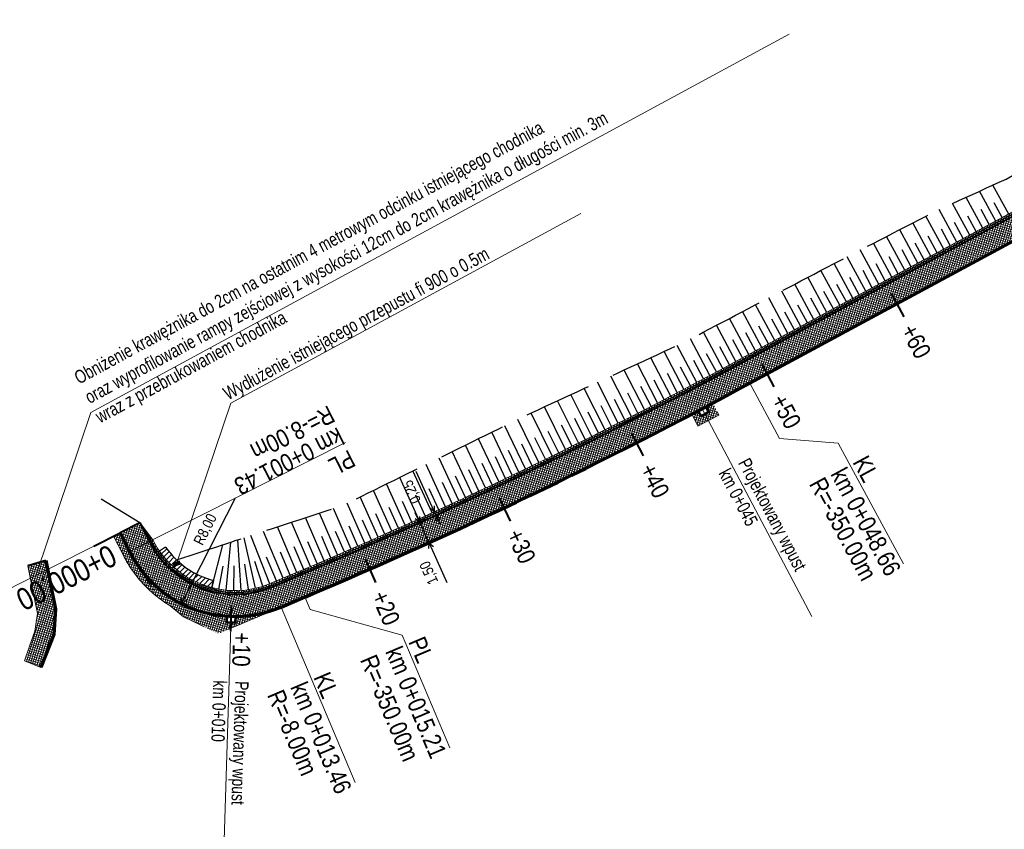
# Model space of a CAD drawing. Header units: metres. Extents: x 7437418 to 7437771, y 5556617 to 5556935.
# Tile 2 of 8: x 7437514 to 7437580, y 5556671 to 5556726. Entities that reach past the tile are written whole.
import ezdxf

# ---------------------------------------------------------------- set-up
doc = ezdxf.new("R2010")
doc.units = ezdxf.units.M
doc.header["$MEASUREMENT"] = 0
doc.linetypes.add('DGN Style 2', pattern=[4.597421, 2.758453, -1.838968])
doc.linetypes.add('DGN Style 3', pattern=[6.436389, 4.597421, -1.838968])
doc.layers.get('0').update_dxf_attribs({"color": 250})
for name, color, linetype, lineweight in [('D_balustrada', 6, 'Continuous', 30), ('D_kilometraz', 1, 'Continuous', 40), ('D_konstrukcja', 6, 'Continuous', 30), ('D_kraweznik', 7, 'Continuous', 70), ('D_kraweznik obnizony', 7, 'DGN Style 3', 70), ('D_obrzeze', 7, 'Continuous', 40), ('D_odwodnienie liniowe_wpust', 5, 'Continuous', 53), ('D_opis trasy', 7, 'Continuous', 13), ('D_opisy', 7, 'Continuous', 13), ('D_pobocze', 7, 'Continuous', 13), ('D_przepust', 7, 'DGN Style 2', 106), ('D_skarpa', 7, 'DGN Style 3', 30), ('D_skarpa-symbol', 7, 'Continuous', 30), ('D_wymiary', 7, 'Continuous', 13), ('D_zakres', 7, 'DGN Style 2', 13), ('DS_chodniki', 4, 'Continuous', 0), ('DS_nawierzchnia bitumiczna nowa', 250, 'Continuous', 0), ('DS_nawierzchnia bitumiczna odtworzenie', 252, 'Continuous', 0), ('DS_pobocze', 1, 'Continuous', 0)]:
    doc.layers.add(name, color=color, linetype=linetype, lineweight=lineweight)
doc.layers.add('DS_chodniki przebrukowanie', color=7, linetype='Continuous', lineweight=0, true_color=0x00aaaa)
doc.styles.add('ROMANS', font='arial.ttf', dxfattribs={"width": 0.8})
doc.styles.get("Standard").update_dxf_attribs({"font": 'txt.shx', "width": 0.75})
doc.styles.add('Style-Arial Narrow', font='ARIALN.TTF')
doc.dimstyles.new('1-500', dxfattribs={"dimscale": 10, "dimtxt": 0.1, "dimasz": 0.07, "dimexe": 0, "dimexo": 0, "dimgap": 0.05, "dimtad": 1, "dimdec": 1, "dimzin": 0, "dimtxsty": 'ROMANS', "dimcen": 0.1, "dimclrt": 256, "dimadec": 0, "dimazin": 0, "dimtfac": 0.666667, "dimtdec": 1, "dimtofl": 0, "dimtmove": 1, "dimatfit": 2, "dimfxl": 1, "dimtolj": 1, "dimtzin": 0, "dimarcsym": 0})

# ---------------------------------------------------------------- blocks, each defined once
blk = doc.blocks.new('TerminatorOpen')
at = {"color": 0, "linetype": 'ByBlock', "lineweight": -2}
for q in [(-1, 0.5), (-1, 0), (-1, -0.5)]:
    blk.add_line((0, 0), q, dxfattribs=at)
blk = doc.blocks.new('*D1')
at = {"layer": 'D_wymiary', "color": 0, "lineweight": -2}
blk.add_line((7437528.247, 5556693.718), (7437524.789, 5556686.905), dxfattribs=at)
at = {"layer": 'Defpoints', "color": 0}
for p in [(7437528.247, 5556693.718), (7437524.626, 5556686.584)]:
    blk.add_point(p, dxfattribs=at)
at = {"layer": 'D_wymiary', "color": 0, "lineweight": -2, "xscale": 0.36, "yscale": 0.36, "zscale": 0.36, "rotation": 243.0866268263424}
blk.add_blockref('TerminatorOpen', (7437524.626, 5556686.584), dxfattribs=at)
at = {"layer": 'D_wymiary', "insert": (7437526.277, 5556691.589), "char_height": 0.72, "attachment_point": 5, "rotation": 63.08663, "style": 'Style-Arial Narrow'}
blk.add_mtext('R8,00', dxfattribs=at)
blk = doc.blocks.new('*D3')
at = {"layer": 'D_wymiary', "color": 0, "lineweight": -2}
for p, q in [((7437540.604, 5556692.405), (7437540.455, 5556692.733)), ((7437540.919, 5556692.153), (7437540.589, 5556692.003)), ((7437540.753, 5556692.078), (7437541.374, 5556690.713)), ((7437541.54, 5556690.788), (7437541.211, 5556690.638)), ((7437541.524, 5556690.385), (7437542.601, 5556688.018))]:
    blk.add_line(p, q, dxfattribs=at)
at = {"layer": 'Defpoints', "color": 0}
for p in [(7437540.753, 5556692.078), (7437541.082, 5556692.228), (7437541.704, 5556690.863)]:
    blk.add_point(p, dxfattribs=at)
at = {"layer": 'D_wymiary', "color": 0, "lineweight": -2, "xscale": 0.36, "yscale": 0.36, "zscale": 0.36}
for p, rotation in [((7437540.753, 5556692.078), 294.4781551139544), ((7437541.374, 5556690.713), 114.4781551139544)]:
    blk.add_blockref('TerminatorOpen', p, dxfattribs=dict(at, rotation=rotation))
at = {"layer": 'D_wymiary', "insert": (7437541.425, 5556688.689), "char_height": 0.72, "attachment_point": 5, "rotation": 114.47816, "style": 'Style-Arial Narrow'}
blk.add_mtext('1,50', dxfattribs=at)
blk = doc.blocks.new('*D7')
at = {"layer": 'D_wymiary', "color": 0, "lineweight": -2}
for p, q in [((7437541.602, 5556693.136), (7437540.505, 5556695.531)), ((7437541.614, 5556692.745), (7437541.589, 5556692.734)), ((7437541.857, 5556692.581), (7437541.752, 5556692.809)), ((7437541.719, 5556692.518), (7437541.693, 5556692.506)), ((7437542.006, 5556692.254), (7437542.156, 5556691.927))]:
    blk.add_line(p, q, dxfattribs=at)
at = {"layer": 'Defpoints', "color": 0}
for p in [(7437541.778, 5556692.82), (7437541.857, 5556692.581), (7437541.882, 5556692.593)]:
    blk.add_point(p, dxfattribs=at)
at = {"layer": 'D_wymiary', "color": 0, "lineweight": -2, "xscale": 0.36, "yscale": 0.36, "zscale": 0.36}
for p, rotation in [((7437541.752, 5556692.809), 294.6227007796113), ((7437541.857, 5556692.581), 114.6227007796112)]:
    blk.add_blockref('TerminatorOpen', p, dxfattribs=dict(at, rotation=rotation))
at = {"layer": 'D_wymiary', "insert": (7437540.254, 5556694.174), "char_height": 0.72, "attachment_point": 5, "rotation": 114.6227, "style": 'Style-Arial Narrow'}
blk.add_mtext('0,25', dxfattribs=at)

msp = doc.modelspace()

# ---------------------------------------------------------------- hatches: boundary and pattern name
at = {"layer": 'D_konstrukcja'}
h = msp.add_hatch(dxfattribs=at)
h.set_pattern_fill('HATCH', color=256, style=0, pattern_type=2)
h.set_pattern_definition([(45, (7437524.75023, 5556688.60858), (-0.176777, 0.176777), [])])
h.paths.add_polyline_path([(7437526.797, 5556688.154, -0.178032), (7437523.538, 5556690.419), (7437523.128, 5556690.132, 0.178024), (7437526.671, 5556687.67), (7437526.671, 5556687.671)])
at = {"layer": 'DS_chodniki'}
h = msp.add_hatch(dxfattribs=at)
h.set_pattern_fill('CROSSHATCH', color=256, style=0, pattern_type=2)
h.set_pattern_definition([(73.46674, (7437570.81996, 5556706.75558), (-0.1437982, 0.04268577), []), (343.46675, (7437570.81996, 5556706.75558), (0.04268577, 0.1437982), [])])
h.paths.add_polyline_path([(7437562.402, 5556702.828, -0.023893), (7437532.396, 5556688.415), (7437530.778, 5556687.731, -0.394504), (7437522.445, 5556690.787), (7437521.799, 5556692.066), (7437520.46, 5556691.39), (7437521.106, 5556690.111, 0.394504), (7437531.362, 5556686.349), (7437532.98, 5556687.034, 0.021064), (7437559.623, 5556699.646), (7437559.623, 5556699.646), (7437559.888, 5556699.785, 0.002613), (7437563.116, 5556701.508), (7437592.616, 5556717.455), (7437593.223, 5556719.488)])
at = {"layer": 'DS_chodniki przebrukowanie'}
h = msp.add_hatch(dxfattribs=at)
h.set_pattern_fill('CROSSHATCH', color=256, style=0, pattern_type=2)
h.set_pattern_definition([(73.4667, (7437513.97462, 5556682.70386), (-0.1437982, 0.0426858), []), (343.4667, (7437513.97462, 5556682.70386), (0.0426858, 0.1437982), [])])
h.paths.add_polyline_path([(7437513.975, 5556682.704), (7437514.322, 5556683.7), (7437514.677, 5556684.719), (7437514.857, 5556685.911), (7437514.508, 5556687.681), (7437514.22, 5556689.138), (7437515.43, 5556689.51), (7437516.09, 5556686.202), (7437515.98, 5556684.5), (7437515.083, 5556682.26)])
at = {"layer": 'DS_nawierzchnia bitumiczna nowa'}
h = msp.add_hatch(dxfattribs=at)
h.set_pattern_fill('CROSSHATCH', color=256, style=0, pattern_type=2)
h.set_pattern_definition([(73.4667, (7437527.15435, 5556685.3172), (-0.1437982, 0.0426858), []), (343.4667, (7437527.15435, 5556685.3172), (0.0426858, 0.1437982), [])])
h.paths.add_polyline_path([(7437531.362, 5556686.349, -0.098999), (7437528.289, 5556685.718), (7437528.289, 5556685.712), (7437528.276, 5556685.313), (7437527.677, 5556685.332), (7437527.69, 5556685.732), (7437527.69, 5556685.737, -0.264246), (7437521.106, 5556690.111), (7437521.44, 5556689.45), (7437522.215, 5556688.3), (7437522.99, 5556687.15), (7437523.819, 5556686.462), (7437524.75, 5556685.69), (7437525.94, 5556685.125), (7437527.13, 5556684.56)])
at = {"layer": 'DS_nawierzchnia bitumiczna odtworzenie'}
h = msp.add_hatch(dxfattribs=at)
h.set_pattern_fill('CROSSHATCH', color=256, style=0, pattern_type=2)
h.set_pattern_definition([(73.467, (7437560.36012, 5556699.40724), (-0.143798, 0.042686), []), (343.467, (7437560.36012, 5556699.40724), (0.042686, 0.143798), [])])
h.paths.add_polyline_path([(7437560.154, 5556699.925), (7437560.154, 5556699.925), (7437560.34, 5556699.571), (7437559.809, 5556699.292), (7437559.623, 5556699.646, -0.000357), (7437559.18, 5556699.413), (7437559.6, 5556698.616), (7437561.016, 5556699.362), (7437560.596, 5556700.159, -0.000357)])
h = msp.add_hatch(dxfattribs=at)
h.set_pattern_fill('CROSSHATCH', color=256, style=0, pattern_type=2)
h.set_pattern_definition([(73.4667, (7437521.11744, 5556689.25866), (-0.143798, 0.042686), []), (343.4667, (7437521.11744, 5556689.25866), (0.042686, 0.143798), [])])
h.paths.add_polyline_path([(7437520.66, 5556689.885, 0.139684), (7437523.819, 5556686.462), (7437522.99, 5556687.15), (7437522.215, 5556688.3), (7437521.44, 5556689.45), (7437521.106, 5556690.111), (7437520.46, 5556691.39), (7437520.014, 5556691.165)])
at = {"layer": 'DS_pobocze'}
h = msp.add_hatch(dxfattribs=at)
h.set_pattern_fill('CROSSHATCH', color=256, style=0, pattern_type=2)
h.set_pattern_definition([(73.46674, (7437527.08768, 5556687.80706), (-0.1437982, 0.04268577), []), (343.46675, (7437527.08768, 5556687.80706), (0.04268577, 0.1437982), [])])
h.paths.add_polyline_path([(7437562.283, 5556703.048, -0.023893), (7437532.299, 5556688.645), (7437530.681, 5556687.961, -0.394504), (7437522.668, 5556690.9), (7437521.806, 5556692.07), (7437521.799, 5556692.066), (7437522.445, 5556690.787, 0.394504), (7437530.778, 5556687.731), (7437532.396, 5556688.415, 0.023893), (7437562.402, 5556702.828), (7437593.223, 5556719.488), (7437593.104, 5556719.708)])

# ---------------------------------------------------------------- linework, layer by layer
at = {"layer": 'D_balustrada', "ltscale": 0.1, "flags": 128}
msp.add_lwpolyline([(7437521.799, 5556692.066), (7437522.557, 5556690.843, 0.394504), (7437530.729, 5556687.846), (7437532.348, 5556688.53, 0.023893), (7437562.343, 5556702.938), (7437590.074, 5556717.928), (7437590.026, 5556719.569)], format="xyb", dxfattribs=at)
at = {"layer": 'D_kilometraz', "flags": 128}
for points in [[(7437573.568, 5556706.022), (7437572.736, 5556707.561)], [(7437564.771, 5556701.266), (7437563.939, 5556702.806)], [(7437555.902, 5556696.594), (7437555.109, 5556698.154)], [(7437546.901, 5556692.173), (7437546.152, 5556693.755)], [(7437518.675, 5556690.488), (7437520.46, 5556691.39)], [(7437537.777, 5556688.012), (7437537.074, 5556689.614)], [(7437527.957, 5556684.723), (7437528.014, 5556686.472)]]:
    msp.add_lwpolyline(points, dxfattribs=at)
at = {"layer": 'D_konstrukcja'}
for p, q in [((7437523.538, 5556690.419), (7437523.128, 5556690.132)), ((7437526.797, 5556688.154), (7437526.671, 5556687.67))]:
    msp.add_line(p, q, dxfattribs=at)
msp.add_arc((7437528.247, 5556693.718), 5.75, 215.01523, 255.3941, dxfattribs=at)
at = {"layer": 'D_kraweznik'}
for p, q in [((7437563.116, 5556701.508), (7437592.616, 5556717.455)), ((7437531.362, 5556686.349), (7437532.98, 5556687.034)), ((7437515.98, 5556684.5), (7437515.083, 5556682.26))]:
    msp.add_line(p, q, dxfattribs=at)
for centre, radius, start, end in [((7437396.683, 5557009.404), 350, 292.91854, 298.39337), ((7437528.247, 5556693.718), 8, 224.95855, 292.91854)]:
    msp.add_arc(centre, radius, start, end, dxfattribs=at)
at = {"layer": 'D_kraweznik obnizony'}
for p, q in [((7437520.46, 5556691.39), (7437521.106, 5556690.111)), ((7437515.43, 5556689.51), (7437516.09, 5556686.202)), ((7437516.09, 5556686.202), (7437515.98, 5556684.5))]:
    msp.add_line(p, q, dxfattribs=at)
msp.add_arc((7437528.247, 5556693.718), 8, 206.80083, 224.95855, dxfattribs=at)
at = {"layer": 'D_obrzeze'}
for p, q in [((7437562.402, 5556702.828), (7437605.532, 5556726.141)), ((7437521.799, 5556692.066), (7437520.46, 5556691.39)), ((7437521.799, 5556692.066), (7437522.445, 5556690.787)), ((7437515.43, 5556689.51), (7437514.22, 5556689.138)), ((7437530.778, 5556687.731), (7437532.396, 5556688.415))]:
    msp.add_line(p, q, dxfattribs=at)
for centre, radius, start, end in [((7437396.683, 5557009.404), 348.5, 292.91854, 298.39337), ((7437528.247, 5556693.718), 6.5, 206.80083, 292.91854)]:
    msp.add_arc(centre, radius, start, end, dxfattribs=at)
at = {"layer": 'D_odwodnienie liniowe_wpust', "flags": 128}
for points in [[(7437559.809, 5556699.292), (7437560.34, 5556699.571), (7437560.154, 5556699.925), (7437559.623, 5556699.646), (7437559.809, 5556699.292)], [(7437527.677, 5556685.332), (7437528.276, 5556685.313), (7437528.289, 5556685.712), (7437527.69, 5556685.732), (7437527.677, 5556685.332)]]:
    msp.add_lwpolyline(points, close=True, dxfattribs=at)
at = {"layer": 'D_opis trasy'}
for p, q in [((7437565.131, 5556697.78), (7437569.103, 5556697.448)), ((7437539.561, 5556684.449), (7437533.34, 5556686.184))]:
    msp.add_line(p, q, dxfattribs=at)
at = {"layer": 'D_opis trasy', "flags": 128}
for points in [[(7437563.116, 5556701.508), (7437565.131, 5556697.78)], [(7437521.106, 5556690.111), (7437535.734, 5556697.5)], [(7437569.103, 5556697.448), (7437573.525, 5556689.269)], [(7437532.98, 5556687.034), (7437533.34, 5556686.184)], [(7437531.362, 5556686.349), (7437536.385, 5556674.47)], [(7437539.561, 5556684.449), (7437542.79, 5556676.812)]]:
    msp.add_lwpolyline(points, dxfattribs=at)
at = {"layer": 'D_opisy'}
for p, q in [((7437559.888, 5556699.785), (7437567.303, 5556685.72)), ((7437520.46, 5556691.39), (7437491.005, 5556676.511)), ((7437527.989, 5556685.722), (7437527.478, 5556669.83))]:
    msp.add_line(p, q, dxfattribs=at)
at = {"layer": 'D_opisy', "flags": 128}
for points in [[(7437565.772, 5556725.167), (7437518.481, 5556699.525), (7437514.813, 5556688.66)], [(7437551.662, 5556713.009), (7437527.957, 5556700.156), (7437524.29, 5556689.291)]]:
    msp.add_lwpolyline(points, dxfattribs=at)
at = {"layer": 'D_pobocze'}
msp.add_line((7437521.806, 5556692.07), (7437522.668, 5556690.9), dxfattribs=at)
at = {"layer": 'D_pobocze', "flags": 128}
msp.add_lwpolyline([(7437522.668, 5556690.9, 0.394504), (7437530.681, 5556687.961), (7437532.299, 5556688.645, 0.023893), (7437562.283, 5556703.048), (7437593.104, 5556719.708)], format="xyb", dxfattribs=at)
at = {"layer": 'D_przepust'}
msp.add_line((7437524.529, 5556689.362), (7437524.05, 5556689.22), dxfattribs=at)
at = {"layer": 'D_skarpa'}
msp.add_line((7437521.799, 5556692.066), (7437519.188, 5556693.669), dxfattribs=at)
at = {"layer": 'D_skarpa', "flags": 128}
msp.add_lwpolyline([(7437524.288, 5556689.548), (7437524.714, 5556689.687), (7437525.28, 5556689.873), (7437525.75, 5556690.027), (7437526.151, 5556690.158), (7437526.498, 5556690.272), (7437526.804, 5556690.372), (7437527.078, 5556690.462), (7437527.326, 5556690.543), (7437527.555, 5556690.618), (7437527.767, 5556690.687), (7437527.965, 5556690.752), (7437528.153, 5556690.814), (7437528.333, 5556690.873), (7437528.506, 5556690.929), (7437528.675, 5556690.985), (7437528.84, 5556691.039), (7437529.003, 5556691.092), (7437529.165, 5556691.145), (7437529.354, 5556691.207), (7437529.831, 5556691.363), (7437530.308, 5556691.52), (7437530.785, 5556691.676), (7437531.258, 5556691.831), (7437531.728, 5556691.985), (7437532.198, 5556692.139), (7437532.668, 5556692.293), (7437533.138, 5556692.447), (7437533.609, 5556692.601), (7437534.079, 5556692.755), (7437534.55, 5556692.909), (7437535.021, 5556693.063), (7437535.492, 5556693.218), (7437535.937, 5556693.43), (7437536.38, 5556693.648), (7437536.823, 5556693.866), (7437537.266, 5556694.083), (7437537.709, 5556694.301), (7437538.152, 5556694.519), (7437538.595, 5556694.737), (7437539.038, 5556694.954), (7437539.48, 5556695.172), (7437539.923, 5556695.389), (7437540.366, 5556695.607), (7437540.808, 5556695.825), (7437541.251, 5556696.042), (7437541.693, 5556696.26), (7437542.136, 5556696.477), (7437542.579, 5556696.695), (7437543.021, 5556696.912), (7437543.463, 5556697.13), (7437543.906, 5556697.347), (7437544.348, 5556697.565), (7437544.791, 5556697.782), (7437545.233, 5556698), (7437545.675, 5556698.217), (7437546.118, 5556698.434), (7437546.56, 5556698.652), (7437547.002, 5556698.869), (7437547.445, 5556699.087), (7437547.887, 5556699.304), (7437548.334, 5556699.513), (7437548.781, 5556699.72), (7437549.229, 5556699.927), (7437549.676, 5556700.134), (7437550.124, 5556700.341), (7437550.571, 5556700.548), (7437551.019, 5556700.755), (7437551.467, 5556700.962), (7437551.914, 5556701.169), (7437552.362, 5556701.376), (7437552.81, 5556701.583), (7437553.258, 5556701.79), (7437553.706, 5556701.997), (7437554.154, 5556702.204), (7437554.602, 5556702.411), (7437555.05, 5556702.618), (7437555.498, 5556702.826), (7437555.946, 5556703.033), (7437556.394, 5556703.24), (7437556.843, 5556703.447), (7437557.291, 5556703.655), (7437557.739, 5556703.862), (7437558.188, 5556704.069), (7437558.636, 5556704.279), (7437559.073, 5556704.508), (7437559.51, 5556704.737), (7437559.947, 5556704.966), (7437560.384, 5556705.196), (7437560.821, 5556705.425), (7437561.262, 5556705.656), (7437561.705, 5556705.888), (7437562.147, 5556706.121), (7437562.59, 5556706.353), (7437563.033, 5556706.585), (7437563.476, 5556706.817), (7437563.919, 5556707.05), (7437564.362, 5556707.282), (7437564.804, 5556707.514), (7437565.247, 5556707.746), (7437565.69, 5556707.979), (7437566.133, 5556708.211), (7437566.576, 5556708.443), (7437567.019, 5556708.676), (7437567.461, 5556708.908), (7437567.904, 5556709.14), (7437568.347, 5556709.372), (7437568.79, 5556709.605), (7437569.233, 5556709.837), (7437569.676, 5556710.069), (7437570.121, 5556710.297), (7437570.565, 5556710.526), (7437571.01, 5556710.755), (7437571.455, 5556710.983), (7437571.9, 5556711.212), (7437572.344, 5556711.441), (7437572.789, 5556711.669), (7437573.234, 5556711.898), (7437573.679, 5556712.126), (7437574.124, 5556712.355), (7437574.568, 5556712.584), (7437575.013, 5556712.812), (7437575.458, 5556713.041), (7437575.908, 5556713.259), (7437576.364, 5556713.468), (7437576.82, 5556713.676), (7437577.275, 5556713.885), (7437577.731, 5556714.094), (7437578.186, 5556714.302), (7437578.642, 5556714.511), (7437579.097, 5556714.72), (7437579.553, 5556714.928), (7437580.009, 5556715.137), (7437580.463, 5556715.349), (7437580.897, 5556715.596), (7437581.331, 5556715.844), (7437581.766, 5556716.092), (7437582.2, 5556716.34), (7437582.635, 5556716.588), (7437583.069, 5556716.836), (7437583.504, 5556717.083), (7437583.938, 5556717.331), (7437584.372, 5556717.579), (7437584.807, 5556717.827), (7437585.241, 5556718.075), (7437585.676, 5556718.322), (7437586.11, 5556718.57), (7437586.544, 5556718.818), (7437586.979, 5556719.066), (7437587.413, 5556719.314), (7437587.848, 5556719.562), (7437588.282, 5556719.809), (7437588.716, 5556720.057), (7437589.151, 5556720.305), (7437589.223, 5556720.346)], dxfattribs=at)
at = {"layer": 'D_skarpa-symbol', "flags": 128}
for points in [[(7437580.646, 5556712.973), (7437579.582, 5556714.942)], [(7437578.887, 5556712.022), (7437577.76, 5556714.107)], [(7437579.766, 5556712.498), (7437578.671, 5556714.524)], [(7437577.127, 5556711.071), (7437575.937, 5556713.272)], [(7437578.007, 5556711.547), (7437576.848, 5556713.69)], [(7437579.326, 5556712.26), (7437578.771, 5556713.288)], [(7437580.206, 5556712.736), (7437579.666, 5556713.734)], [(7437576.247, 5556710.596), (7437575.041, 5556712.827)], [(7437578.447, 5556711.785), (7437577.875, 5556712.841)], [(7437574.488, 5556709.645), (7437573.262, 5556711.912)], [(7437575.368, 5556710.12), (7437574.152, 5556712.37)], [(7437576.687, 5556710.834), (7437576.087, 5556711.944)], [(7437577.567, 5556711.309), (7437576.98, 5556712.395)], [(7437573.608, 5556709.169), (7437572.373, 5556711.455)], [(7437575.808, 5556710.358), (7437575.202, 5556711.478)], [(7437572.729, 5556708.694), (7437571.483, 5556710.998)], [(7437574.928, 5556709.883), (7437574.317, 5556711.012)], [(7437570.969, 5556707.743), (7437569.704, 5556710.083)], [(7437571.849, 5556708.218), (7437570.594, 5556710.54)], [(7437573.168, 5556708.931), (7437572.548, 5556710.079)], [(7437574.048, 5556709.407), (7437573.433, 5556710.545)], [(7437570.089, 5556707.267), (7437568.818, 5556709.619)], [(7437572.289, 5556708.456), (7437571.664, 5556709.613)], [(7437568.33, 5556706.316), (7437567.047, 5556708.69)], [(7437569.21, 5556706.792), (7437567.932, 5556709.155)], [(7437570.529, 5556707.505), (7437569.895, 5556708.678)], [(7437571.409, 5556707.98), (7437570.779, 5556709.146)], [(7437567.45, 5556705.841), (7437566.161, 5556708.226)], [(7437569.65, 5556707.029), (7437569.012, 5556708.208)], [(7437565.691, 5556704.89), (7437564.39, 5556707.297)], [(7437566.571, 5556705.365), (7437565.275, 5556707.761)], [(7437567.89, 5556706.078), (7437567.247, 5556707.268)], [(7437568.77, 5556706.554), (7437568.13, 5556707.738)], [(7437564.811, 5556704.414), (7437563.504, 5556706.832)], [(7437567.011, 5556705.603), (7437566.364, 5556706.798)], [(7437563.052, 5556703.463), (7437561.733, 5556705.903)], [(7437563.932, 5556703.938), (7437562.618, 5556706.368)], [(7437566.131, 5556705.127), (7437565.482, 5556706.328)], [(7437562.172, 5556702.988), (7437560.852, 5556705.441)], [(7437564.371, 5556704.176), (7437563.716, 5556705.388)], [(7437565.251, 5556704.652), (7437564.599, 5556705.858)], [(7437561.291, 5556702.515), (7437559.97, 5556704.978)], [(7437563.492, 5556703.701), (7437562.834, 5556704.918)], [(7437559.526, 5556701.575), (7437558.202, 5556704.076)], [(7437560.41, 5556702.042), (7437559.091, 5556704.518)], [(7437561.731, 5556702.751), (7437561.07, 5556703.98)], [(7437562.612, 5556703.225), (7437561.951, 5556704.448)], [(7437557.755, 5556700.644), (7437556.4, 5556703.243)], [(7437558.642, 5556701.107), (7437557.303, 5556703.66)], [(7437560.85, 5556702.278), (7437560.189, 5556703.512)], [(7437556.868, 5556700.182), (7437555.5, 5556702.826)], [(7437559.084, 5556701.341), (7437558.418, 5556702.604)], [(7437559.968, 5556701.808), (7437559.31, 5556703.048)], [(7437555.09, 5556699.267), (7437553.697, 5556701.993)], [(7437555.979, 5556699.725), (7437554.598, 5556702.41)], [(7437558.198, 5556700.876), (7437557.526, 5556702.164)], [(7437554.198, 5556698.815), (7437552.797, 5556701.577)], [(7437556.424, 5556699.953), (7437555.738, 5556701.286)], [(7437557.312, 5556700.413), (7437556.631, 5556701.724)], [(7437552.412, 5556697.915), (7437550.997, 5556700.745)], [(7437553.306, 5556698.363), (7437551.896, 5556701.16)], [(7437555.535, 5556699.496), (7437554.841, 5556700.849)], [(7437550.621, 5556697.026), (7437549.198, 5556699.912)], [(7437551.517, 5556697.469), (7437550.095, 5556700.327)], [(7437553.752, 5556698.589), (7437553.05, 5556699.979)], [(7437554.644, 5556699.041), (7437553.947, 5556700.413)], [(7437549.723, 5556696.585), (7437548.295, 5556699.495)], [(7437552.859, 5556698.138), (7437552.154, 5556699.546)], [(7437547.924, 5556695.711), (7437546.517, 5556698.63)], [(7437548.824, 5556696.147), (7437547.406, 5556699.067)], [(7437551.069, 5556697.246), (7437550.359, 5556698.684)], [(7437551.965, 5556697.692), (7437551.256, 5556699.114)], [(7437547.023, 5556695.278), (7437545.632, 5556698.196)], [(7437550.172, 5556696.805), (7437549.46, 5556698.255)], [(7437545.216, 5556694.42), (7437543.853, 5556697.321)], [(7437546.12, 5556694.848), (7437544.738, 5556697.756)], [(7437548.374, 5556695.929), (7437547.668, 5556697.389)], [(7437549.274, 5556696.365), (7437548.562, 5556697.826)], [(7437544.311, 5556693.995), (7437542.96, 5556696.882)], [(7437547.474, 5556695.493), (7437546.774, 5556696.953)], [(7437542.497, 5556693.152), (7437541.181, 5556696.008)], [(7437543.405, 5556693.572), (7437542.073, 5556696.446)], [(7437545.669, 5556694.633), (7437544.982, 5556696.086)], [(7437546.571, 5556695.063), (7437545.877, 5556696.519)], [(7437541.589, 5556692.734), (7437540.293, 5556695.571)], [(7437543.858, 5556693.783), (7437543.187, 5556695.223)], [(7437544.763, 5556694.207), (7437544.084, 5556695.654)], [(7437539.768, 5556691.907), (7437538.513, 5556694.696)], [(7437540.678, 5556692.32), (7437539.401, 5556695.133)], [(7437542.951, 5556693.362), (7437542.288, 5556694.794)], [(7437538.855, 5556691.499), (7437537.621, 5556694.258)], [(7437541.133, 5556692.527), (7437540.49, 5556693.939)], [(7437542.043, 5556692.943), (7437541.389, 5556694.366)], [(7437537.027, 5556690.687), (7437535.84, 5556693.384)], [(7437537.942, 5556691.091), (7437536.731, 5556693.821)], [(7437540.223, 5556692.113), (7437539.589, 5556693.513)], [(7437535.194, 5556689.887), (7437533.967, 5556692.718)], [(7437536.112, 5556690.284), (7437534.913, 5556693.028)], [(7437538.399, 5556691.294), (7437537.786, 5556692.666)], [(7437539.311, 5556691.703), (7437538.689, 5556693.09)], [(7437533.357, 5556689.096), (7437532.076, 5556692.099)], [(7437534.277, 5556689.489), (7437533.022, 5556692.409)], [(7437537.484, 5556690.889), (7437536.885, 5556692.245)], [(7437531.516, 5556688.314), (7437530.179, 5556691.477)], [(7437532.437, 5556688.704), (7437531.128, 5556691.788)], [(7437535.653, 5556690.085), (7437535.046, 5556691.479)], [(7437536.569, 5556690.486), (7437535.976, 5556691.834)], [(7437526.671, 5556687.671), (7437527.429, 5556690.577)], [(7437527.655, 5556687.498), (7437527.966, 5556690.753)], [(7437528.653, 5556687.483), (7437528.433, 5556690.905)], [(7437529.641, 5556687.628), (7437528.858, 5556691.045)], [(7437530.594, 5556687.927), (7437529.322, 5556691.197)], [(7437533.817, 5556689.293), (7437533.185, 5556690.774)], [(7437534.735, 5556689.688), (7437534.115, 5556691.125)], [(7437531.977, 5556688.509), (7437531.315, 5556690.071)], [(7437532.897, 5556688.9), (7437532.25, 5556690.422)], [(7437529.15, 5556687.534), (7437528.899, 5556689.255)], [(7437530.124, 5556687.757), (7437529.596, 5556689.435)], [(7437531.056, 5556688.12), (7437530.383, 5556689.722)], [(7437527.159, 5556687.565), (7437527.433, 5556689.116)], [(7437528.154, 5556687.47), (7437528.178, 5556689.15)]]:
    msp.add_lwpolyline(points, dxfattribs=at)
at = {"layer": 'D_zakres'}
for p, q in [((7437520.014, 5556691.165), (7437520.46, 5556691.39)), ((7437520.014, 5556691.165), (7437520.66, 5556689.885)), ((7437514.22, 5556689.138), (7437514.508, 5556687.681)), ((7437514.508, 5556687.681), (7437514.857, 5556685.911)), ((7437514.857, 5556685.911), (7437514.677, 5556684.719)), ((7437514.677, 5556684.719), (7437514.322, 5556683.7)), ((7437514.322, 5556683.7), (7437513.975, 5556682.704)), ((7437513.975, 5556682.704), (7437515.083, 5556682.26))]:
    msp.add_line(p, q, dxfattribs=at)
at = {"layer": 'D_zakres', "flags": 128}
for points in [[(7437559.18, 5556699.413), (7437559.6, 5556698.616), (7437561.016, 5556699.362), (7437560.596, 5556700.159)], [(7437521.106, 5556690.111), (7437521.44, 5556689.45), (7437522.215, 5556688.3), (7437522.99, 5556687.15), (7437524.75, 5556685.69), (7437525.94, 5556685.125), (7437527.13, 5556684.56), (7437531.362, 5556686.349)]]:
    msp.add_lwpolyline(points, dxfattribs=at)
at = {"layer": 'D_zakres'}
for start, end in [(206.80083, 224.95855), (224.95855, 238.60825)]:
    msp.add_arc((7437528.247, 5556693.718), 8.5, start, end, dxfattribs=at)
at = {"layer": 'DS_chodniki przebrukowanie', "flags": 128}
msp.add_lwpolyline([(7437513.975, 5556682.704), (7437514.322, 5556683.7), (7437514.677, 5556684.719), (7437514.857, 5556685.911), (7437514.508, 5556687.681), (7437514.22, 5556689.138), (7437515.43, 5556689.51), (7437516.09, 5556686.202), (7437515.98, 5556684.5), (7437515.083, 5556682.26), (7437513.975, 5556682.704)], close=True, dxfattribs=at)
at = {"layer": 'DS_nawierzchnia bitumiczna nowa'}
for p, q in [((7437527.69, 5556685.732), (7437527.69, 5556685.737)), ((7437528.289, 5556685.712), (7437528.289, 5556685.718))]:
    msp.add_line(p, q, dxfattribs=at)

# ---------------------------------------------------------------- texts
at = {"layer": 'D_kilometraz', "style": 'Style-Arial Narrow'}
for s, insert, char_height, attachment_point, rotation, line_spacing_factor in [('+60', (7437573.806, 5556705.382), 1.2, 4, 298.39337, 1.6), ('+50', (7437565.009, 5556700.627), 1.2, 4, 298.39337, 1.6), ('+40', (7437556.129, 5556695.949), 1.2, 4, 296.97599, 1.6), ('+30', (7437547.115, 5556691.522), 1.2, 4, 295.33897, 1.6), ('0+000.00', (7437517.158, 5556687.674), 1.5, 2, 206.80083, 1.4), ('+20', (7437537.978, 5556687.354), 1.2, 4, 293.70195, 1.6), ('+10', (7437528.718, 5556684.647), 1.2, 4, 268.15584, 1.6)]:
    msp.add_mtext(s, dxfattribs=dict(at, insert=insert, char_height=char_height, attachment_point=attachment_point, rotation=rotation, line_spacing_factor=line_spacing_factor))
at = {"layer": 'D_opis trasy', "char_height": 1.2, "style": 'Style-Arial Narrow'}
for s, insert, attachment_point, rotation, line_spacing_factor in [('R=-8.00m', (7437529.424, 5556696.777), 6, 206.80083, 0.35), ('PL\\Pkm 0+001.43', (7437535.849, 5556697.272), 4, 206.80083, 0.85), ('KL\\Pkm 0+048.66', (7437569.814, 5556696.046), 4, 298.39337, 0.85), ('R=-350.00m', (7437571.236, 5556688.292), 6, 298.39337, 0.35), ('R=-350.00m', (7437540.197, 5556676.008), 6, 292.91854, 0.35), ('PL\\Pkm 0+015.21', (7437539.726, 5556683.905), 4, 292.91854, 0.85), ('KL\\Pkm 0+013.46', (7437533.296, 5556681.5), 4, 292.91854, 0.85), ('R=-8.00m', (7437533.31, 5556675.042), 6, 292.91854, 0.35)]:
    msp.add_mtext(s, dxfattribs=dict(at, insert=insert, attachment_point=attachment_point, rotation=rotation, line_spacing_factor=line_spacing_factor))
at = {"layer": 'D_opisy', "char_height": 0.9, "attachment_point": 1}
for s, insert, rotation in [('\\fArial|b0|i0|c238238|p39;Obniżenie krawężnika do 2cm na ostatnim 4 metrowym odcinku istniejącego chodnika\\Poraz wyprofilowanie rampy zejściowej z wysokości 12cm do 2cm krawężnika o długości min. 3m  \\Pwraz z przebrukowaniem chodnika', (7437517.251, 5556702.21), 28.46675), ('\\fArial|b0|i0|c238238|p39;Wydłużenie istniejącego przepustu fi 900 o 0.5m', (7437527.342, 5556701.141), 28.46675), ('\\pt11;\\fArial|b0|i0|c238238|p39;Projektowany wpust\\Pkm 0+045', (7437563.091, 5556696.542), 297.7945), ('\\pt11;\\fArial|b0|i0|c238238|p39;Projektowany wpust\\Pkm 0+010', (7437529.17, 5556681.319), 268.15584)]:
    msp.add_mtext(s, dxfattribs=dict(at, insert=insert, rotation=rotation))

# ---------------------------------------------------------------- dimensions: what is measured, and where the dimension line sits
at = {"layer": 'D_wymiary'}
for base, p1, p2, angle, picture, middle in [((7437541.857, 5556692.581), (7437541.778, 5556692.82), (7437541.882, 5556692.593), 294.6227, '*D7', (7437540.975, 5556694.505)), ((7437540.753, 5556692.078), (7437541.704, 5556690.863), (7437541.082, 5556692.228), 114.47816, '*D3', (7437542.146, 5556689.017))]:
    dim = msp.add_linear_dim(base=base, p1=p1, p2=p2, angle=angle, dimstyle='1-500', override={"dimscale": 1, "dimtxt": 0.72, "dimasz": 0.36, "dimexe": 0.18, "dimexo": 0.18, "dimgap": 0.36, "dimdec": 2, "dimzin": 3, "dimtxsty": 'Style-Arial Narrow', "dimblk": 'TerminatorOpen', "dimcen": 0.36, "dimtdec": 2, "dimtofl": 1, "dimtmove": 0, "dimatfit": 1, "dimfrac": 2, "dimtolj": 0, "dimtzin": 3}, dxfattribs=at)
    dim.commit()
    dim.dimension.update_dxf_attribs({"geometry": picture, "text_midpoint": middle, "dimtype": 160})
dim = msp.add_radius_dim(center=(7437528.247, 5556693.718), mpoint=(7437524.626, 5556686.584), dimstyle='1-500', override={"dimscale": 1, "dimtxt": 0.72, "dimasz": 0.36, "dimexe": 0.18, "dimexo": 0.18, "dimgap": 0.36, "dimdec": 2, "dimzin": 3, "dimtxsty": 'Style-Arial Narrow', "dimblk": 'TerminatorOpen', "dimcen": 0.36, "dimtdec": 2, "dimtofl": 1, "dimtmove": 0, "dimatfit": 1, "dimfrac": 2, "dimtolj": 0, "dimtzin": 3}, dxfattribs=at)
dim.commit()
dim.dimension.update_dxf_attribs({"geometry": '*D1', "text_midpoint": (7437526.984, 5556691.23), "dimtype": 164})

doc.saveas('drawing.dxf')
